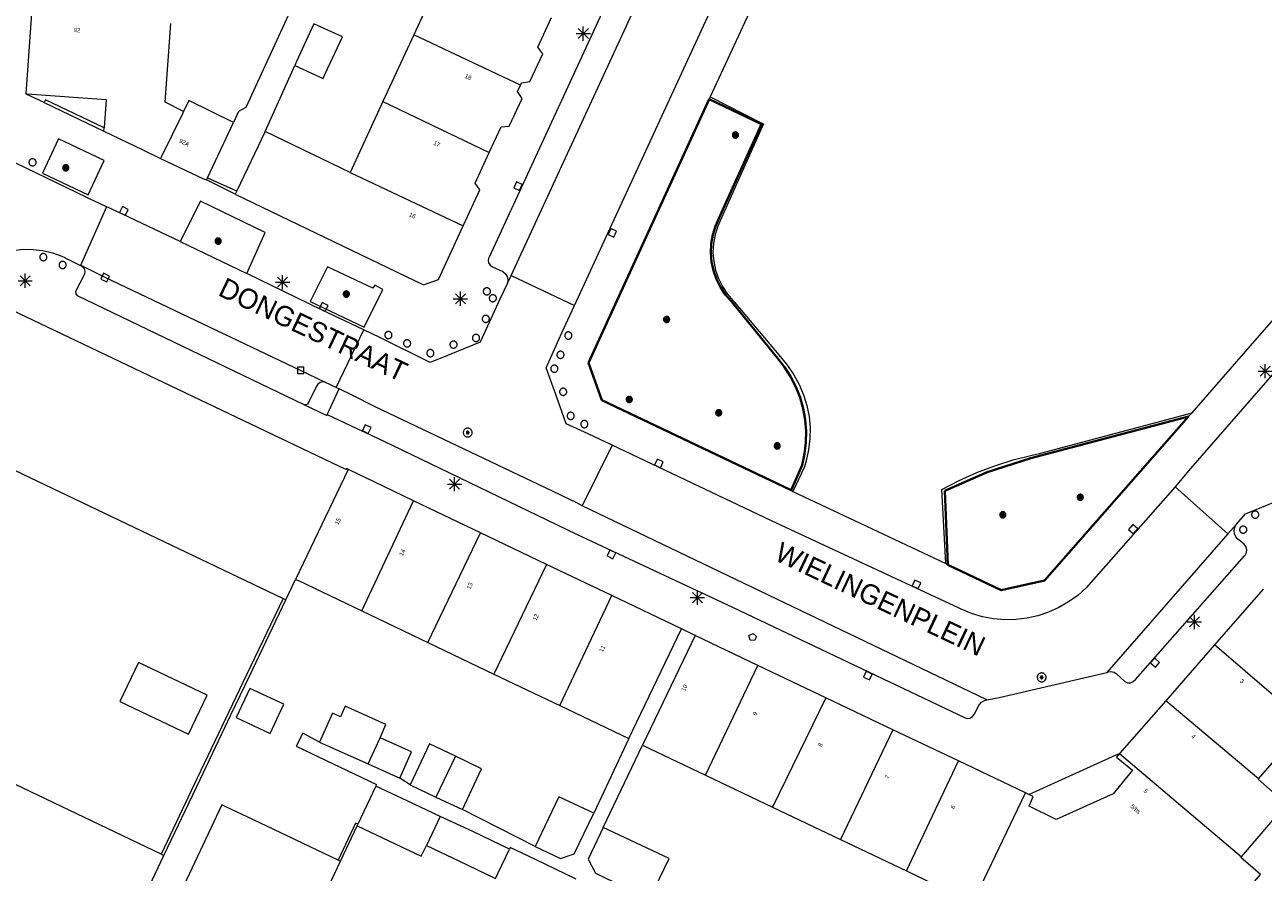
# Model space of a CAD drawing. Header units: metres. Extents: x 135779 to 137489, y 452643 to 455118.
# Tile 166 of 256: x 136343 to 136430, y 454056 to 454115. Entities that reach past the tile are written whole.
import ezdxf
from ezdxf.enums import TextEntityAlignment as Align

# ---------------------------------------------------------------- set-up
doc = ezdxf.new("R2010")
doc.units = ezdxf.units.M
doc.linetypes.add('DGN_Style_4', pattern=[89.853097, 44.898487, -22.449243, 0.056123, -22.449243])
for name, color, linetype, lineweight in [('KTop_BTD_Groenvoorziening_gras- en kruidachtigen', 62, 'Continuous', 13), ('KTop_NAR_Huisnummer (t)', 7, 'Continuous', 13), ('KTop_NAR_Huisnummer tijdelijk (t)', 7, 'Continuous', 13), ('KTop_OBW_Overig Plus', 1, 'Continuous', 13), ('KTop_ORL_Weg_Straatnaam (t)', 7, 'Continuous', 13), ('KTop_PAL_Afsluitpaal', 222, 'Continuous', 13), ('KTop_PAL_Lichtmast', 40, 'Continuous', 13), ('KTop_PND_Grondvlaksituatie van BAG-pand [tachy]', 1, 'Continuous', 13), ('KTop_PND_Pandscheiding', 40, 'Continuous', 13), ('KTop_PUT_Brandkraan of -put', 1, 'Continuous', 13), ('KTop_PUT_Inspectie- of rioolput', 15, 'Continuous', 13), ('KTop_PUT_Kolk', 15, 'Continuous', 13), ('KTop_SHD_Hek (l)', 15, 'DGN_Style_4', 40), ('KTop_SHD_Muur', 15, 'Continuous', 13), ('KTop_VGO_Boom', 92, 'Continuous', 13), ('KTop_WGD_Parkeervlak', 251, 'Continuous', 13), ('KTop_WGD_Rijbaan_Lokale weg', 251, 'Continuous', 13), ('KTop_WGD_Rijbaan_Lokale weg_verkeersdrempel', 40, 'Continuous', 13), ('KTop_WGD_Voetpad', 251, 'Continuous', 13), ('KTop_WGD_Voetpad_achterpad', 251, 'Continuous', 13)]:
    doc.layers.add(name, color=color, linetype=linetype, lineweight=lineweight)
doc.styles.add('Style-ROVU', font='ROVU.shx')
doc.styles.add('Style-ROVUCURSIEF', font='ROVUCURSIEF.shx')

# ---------------------------------------------------------------- blocks, each defined once
blk = doc.blocks.new('PAL_Lichtmast')
at = {"layer": 'KTop_PAL_Lichtmast'}
for p, q in [((-0.354, -0.354), (0.354, 0.354)), ((0.354, -0.354), (-0.354, 0.354)), ((0, -0.5), (0, 0.5)), ((-0.5, 0), (0.5, 0))]:
    blk.add_line(p, q, dxfattribs=at)
blk = doc.blocks.new('PAL_Afsluitpaal')
at = {"layer": 'KTop_PAL_Afsluitpaal', "flags": 128}
blk.add_lwpolyline([(0.25, 0), (0.249, 0.026), (0.245, 0.052), (0.238, 0.077), (0.228, 0.102), (0.217, 0.125), (0.202, 0.147), (0.186, 0.167), (0.167, 0.186), (0.147, 0.202), (0.125, 0.217), (0.102, 0.228), (0.077, 0.238), (0.052, 0.245), (0.026, 0.249), (0, 0.25), (-0.026, 0.249), (-0.052, 0.245), (-0.077, 0.238), (-0.102, 0.228), (-0.125, 0.217), (-0.147, 0.202), (-0.167, 0.186), (-0.186, 0.167), (-0.202, 0.147), (-0.217, 0.125), (-0.228, 0.102), (-0.238, 0.077), (-0.245, 0.052), (-0.249, 0.026), (-0.25, 0), (-0.249, -0.026), (-0.245, -0.052), (-0.238, -0.077), (-0.228, -0.102), (-0.217, -0.125), (-0.202, -0.147), (-0.186, -0.167), (-0.167, -0.186), (-0.147, -0.202), (-0.125, -0.217), (-0.102, -0.228), (-0.077, -0.238), (-0.052, -0.245), (-0.026, -0.249), (0, -0.25), (0.026, -0.249), (0.052, -0.245), (0.077, -0.238), (0.102, -0.228), (0.125, -0.217), (0.147, -0.202), (0.167, -0.186), (0.186, -0.167), (0.202, -0.147), (0.217, -0.125), (0.228, -0.102), (0.238, -0.077), (0.245, -0.052), (0.249, -0.026), (0.25, 0)], dxfattribs=at)
blk = doc.blocks.new('PUT_Brandkraan_of_-put')
at = {"layer": 'KTop_PUT_Brandkraan of -put'}
for p, q in [((-0.25, 0.034), (0, 0.25)), ((-0.158, -0.25), (-0.25, 0.034)), ((0, 0.25), (0.25, 0.033)), ((0.25, 0.033), (0.158, -0.25)), ((0.158, -0.25), (-0.158, -0.25))]:
    blk.add_line(p, q, dxfattribs=at)
blk = doc.blocks.new('PUT_Inspectie-_of_rioolput')
at = {"layer": 'KTop_PUT_Inspectie- of rioolput', "flags": 128}
for points in [[(0.31, 0), (0.308, 0.032), (0.303, 0.064), (0.294, 0.095), (0.283, 0.126), (0.268, 0.155), (0.25, 0.182), (0.23, 0.207), (0.207, 0.23), (0.182, 0.25), (0.154, 0.268), (0.126, 0.283), (0.095, 0.294), (0.064, 0.303), (0.032, 0.308), (0, 0.309), (-0.032, 0.308), (-0.064, 0.303), (-0.096, 0.294), (-0.126, 0.283), (-0.155, 0.268), (-0.182, 0.25), (-0.207, 0.23), (-0.23, 0.207), (-0.25, 0.182), (-0.268, 0.154), (-0.283, 0.126), (-0.294, 0.095), (-0.303, 0.064), (-0.308, 0.032), (-0.309, 0), (-0.308, -0.032), (-0.303, -0.064), (-0.294, -0.096), (-0.283, -0.126), (-0.268, -0.155), (-0.25, -0.182), (-0.23, -0.207), (-0.207, -0.23), (-0.182, -0.25), (-0.155, -0.268), (-0.126, -0.283), (-0.096, -0.294), (-0.064, -0.303), (-0.032, -0.308), (0, -0.309), (0.032, -0.308), (0.064, -0.303), (0.095, -0.294), (0.126, -0.283), (0.155, -0.268), (0.182, -0.25), (0.207, -0.23), (0.23, -0.207), (0.25, -0.182), (0.268, -0.155), (0.283, -0.126), (0.294, -0.096), (0.303, -0.064), (0.308, -0.032), (0.31, 0)], [(0.095, 0), (0.094, 0.009), (0.092, 0.019), (0.09, 0.029), (0.086, 0.038), (0.082, 0.047), (0.076, 0.055), (0.07, 0.063), (0.063, 0.07), (0.055, 0.076), (0.047, 0.082), (0.038, 0.086), (0.029, 0.09), (0.019, 0.092), (0.009, 0.094), (0, 0.094), (-0.01, 0.094), (-0.02, 0.092), (-0.029, 0.09), (-0.039, 0.086), (-0.048, 0.082), (-0.056, 0.076), (-0.064, 0.07), (-0.071, 0.063), (-0.077, 0.055), (-0.082, 0.047), (-0.087, 0.038), (-0.09, 0.029), (-0.093, 0.019), (-0.094, 0.009), (-0.095, 0), (-0.094, -0.01), (-0.093, -0.02), (-0.09, -0.029), (-0.087, -0.039), (-0.082, -0.048), (-0.077, -0.056), (-0.071, -0.064), (-0.064, -0.071), (-0.056, -0.077), (-0.047, -0.082), (-0.039, -0.087), (-0.029, -0.09), (-0.02, -0.093), (-0.01, -0.094), (0, -0.095), (0.009, -0.094), (0.019, -0.093), (0.029, -0.09), (0.038, -0.087), (0.047, -0.082), (0.055, -0.077), (0.063, -0.071), (0.07, -0.064), (0.076, -0.056), (0.082, -0.047), (0.086, -0.039), (0.09, -0.029), (0.092, -0.02), (0.094, -0.01), (0.095, 0)], [(0.035, 0), (0.034, 0.003), (0.034, 0.007), (0.033, 0.01), (0.031, 0.014), (0.03, 0.017), (0.028, 0.02), (0.026, 0.023), (0.023, 0.026), (0.02, 0.028), (0.017, 0.03), (0.014, 0.031), (0.01, 0.033), (0.007, 0.034), (0.003, 0.034), (0, 0.034), (-0.004, 0.034), (-0.007, 0.034), (-0.011, 0.033), (-0.014, 0.031), (-0.018, 0.03), (-0.021, 0.028), (-0.023, 0.026), (-0.026, 0.023), (-0.028, 0.02), (-0.03, 0.017), (-0.032, 0.014), (-0.033, 0.01), (-0.034, 0.007), (-0.035, 0.003), (-0.035, 0), (-0.035, -0.004), (-0.034, -0.007), (-0.033, -0.011), (-0.032, -0.014), (-0.03, -0.018), (-0.028, -0.021), (-0.026, -0.023), (-0.023, -0.026), (-0.021, -0.028), (-0.017, -0.03), (-0.014, -0.032), (-0.011, -0.033), (-0.007, -0.034), (-0.004, -0.035), (0, -0.035), (0.003, -0.035), (0.007, -0.034), (0.01, -0.033), (0.014, -0.032), (0.017, -0.03), (0.02, -0.028), (0.023, -0.026), (0.026, -0.023), (0.028, -0.021), (0.03, -0.017), (0.031, -0.014), (0.033, -0.011), (0.034, -0.007), (0.034, -0.004), (0.035, 0)], [(0.01, 0.02), (0.007, 0.02), (0.005, 0.021), (0.003, 0.022), (0.001, 0.022), (-0.001, 0.022), (-0.004, 0.022), (-0.006, 0.021), (-0.008, 0.02), (-0.01, 0.019), (-0.012, 0.018), (-0.014, 0.017), (-0.016, 0.015), (-0.017, 0.013), (-0.019, 0.012), (-0.02, 0.009), (-0.021, 0.007), (-0.022, 0.005), (-0.022, 0.003), (-0.022, 0.001), (-0.022, -0.001), (-0.022, -0.004), (-0.022, -0.006), (-0.021, -0.008), (-0.02, -0.01), (-0.019, -0.012), (-0.017, -0.014), (-0.016, -0.016), (-0.014, -0.017), (-0.012, -0.019), (-0.01, -0.02), (-0.008, -0.021), (-0.006, -0.022), (-0.003, -0.022), (-0.001, -0.022), (0.001, -0.022), (0.003, -0.022), (0.005, -0.022), (0.008, -0.021), (0.01, -0.02), (0.012, -0.019), (0.014, -0.017), (0.015, -0.016), (0.017, -0.014), (0.018, -0.012), (0.02, -0.01), (0.02, -0.008), (0.021, -0.006), (0.022, -0.003), (0.022, -0.001), (0.022, 0.001), (0.022, 0.003), (0.021, 0.005), (0.02, 0.008), (0.019, 0.01), (0.018, 0.012), (0.017, 0.014), (0.015, 0.015), (0.013, 0.017), (0.012, 0.018), (0.01, 0.02)]]:
    blk.add_lwpolyline(points, dxfattribs=at)
blk = doc.blocks.new('PUT_Kolk')
at = {"layer": 'KTop_PUT_Kolk', "flags": 128}
blk.add_lwpolyline([(0.225, -0.225), (0.225, 0.225), (-0.225, 0.225), (-0.225, -0.225), (0.225, -0.225)], dxfattribs=at)
blk = doc.blocks.new('VGO_Boom')
at = {"layer": 'KTop_VGO_Boom', "flags": 128}
for points in [[(0.215, 0), (0.214, 0.022), (0.21, 0.045), (0.204, 0.066), (0.196, 0.087), (0.186, 0.108), (0.174, 0.126), (0.16, 0.144), (0.144, 0.16), (0.126, 0.174), (0.107, 0.186), (0.087, 0.196), (0.066, 0.204), (0.045, 0.21), (0.022, 0.214), (-0.001, 0.215), (-0.023, 0.214), (-0.045, 0.21), (-0.067, 0.204), (-0.088, 0.196), (-0.108, 0.186), (-0.127, 0.174), (-0.144, 0.16), (-0.16, 0.144), (-0.174, 0.126), (-0.187, 0.107), (-0.197, 0.087), (-0.205, 0.066), (-0.211, 0.045), (-0.214, 0.022), (-0.215, -0.001), (-0.214, -0.023), (-0.211, -0.045), (-0.205, -0.067), (-0.197, -0.088), (-0.187, -0.108), (-0.174, -0.127), (-0.16, -0.144), (-0.144, -0.16), (-0.127, -0.174), (-0.108, -0.187), (-0.088, -0.197), (-0.067, -0.205), (-0.045, -0.211), (-0.023, -0.214), (0, -0.215), (0.022, -0.214), (0.045, -0.211), (0.066, -0.205), (0.087, -0.197), (0.108, -0.187), (0.126, -0.174), (0.144, -0.16), (0.16, -0.144), (0.174, -0.127), (0.186, -0.108), (0.196, -0.088), (0.204, -0.067), (0.21, -0.045), (0.214, -0.023), (0.215, -0.001)], [(0.155, 0), (0.154, 0.016), (0.152, 0.032), (0.147, 0.048), (0.142, 0.063), (0.134, 0.078), (0.125, 0.091), (0.115, 0.104), (0.104, 0.115), (0.091, 0.125), (0.077, 0.134), (0.063, 0.142), (0.048, 0.147), (0.032, 0.152), (0.016, 0.154), (-0.001, 0.155), (-0.017, 0.154), (-0.033, 0.152), (-0.048, 0.147), (-0.064, 0.142), (-0.078, 0.134), (-0.092, 0.125), (-0.104, 0.115), (-0.116, 0.104), (-0.126, 0.091), (-0.135, 0.077), (-0.142, 0.063), (-0.148, 0.048), (-0.152, 0.032), (-0.155, 0.016), (-0.155, -0.001), (-0.155, -0.017), (-0.152, -0.033), (-0.148, -0.048), (-0.142, -0.064), (-0.135, -0.078), (-0.126, -0.092), (-0.116, -0.104), (-0.104, -0.116), (-0.092, -0.126), (-0.078, -0.135), (-0.064, -0.142), (-0.048, -0.148), (-0.033, -0.152), (-0.017, -0.155), (0, -0.155), (0.016, -0.155), (0.032, -0.152), (0.048, -0.148), (0.063, -0.142), (0.078, -0.135), (0.091, -0.126), (0.104, -0.116), (0.115, -0.104), (0.125, -0.092), (0.134, -0.078), (0.142, -0.064), (0.147, -0.048), (0.152, -0.033), (0.154, -0.017), (0.155, -0.001)], [(0.095, 0), (0.094, 0.01), (0.093, 0.02), (0.09, 0.029), (0.087, 0.039), (0.082, 0.048), (0.077, 0.056), (0.071, 0.064), (0.064, 0.071), (0.056, 0.077), (0.047, 0.082), (0.039, 0.087), (0.029, 0.09), (0.02, 0.093), (0.01, 0.094), (-0.001, 0.095), (-0.01, 0.094), (-0.02, 0.093), (-0.03, 0.09), (-0.039, 0.087), (-0.048, 0.082), (-0.056, 0.077), (-0.064, 0.071), (-0.071, 0.064), (-0.077, 0.056), (-0.083, 0.047), (-0.087, 0.039), (-0.091, 0.029), (-0.093, 0.02), (-0.095, 0.01), (-0.095, -0.001), (-0.095, -0.01), (-0.093, -0.02), (-0.091, -0.03), (-0.087, -0.039), (-0.083, -0.048), (-0.077, -0.056), (-0.071, -0.064), (-0.064, -0.071), (-0.056, -0.077), (-0.048, -0.083), (-0.039, -0.087), (-0.03, -0.091), (-0.02, -0.093), (-0.01, -0.095), (0, -0.095), (0.01, -0.095), (0.02, -0.093), (0.029, -0.091), (0.039, -0.087), (0.048, -0.083), (0.056, -0.077), (0.064, -0.071), (0.071, -0.064), (0.077, -0.056), (0.082, -0.048), (0.087, -0.039), (0.09, -0.03), (0.093, -0.02), (0.094, -0.01), (0.095, -0.001)], [(0.035, 0), (0.035, 0.004), (0.034, 0.007), (0.033, 0.011), (0.032, 0.014), (0.03, 0.018), (0.028, 0.021), (0.026, 0.023), (0.023, 0.026), (0.021, 0.028), (0.017, 0.03), (0.014, 0.032), (0.011, 0.033), (0.007, 0.034), (0.004, 0.035), (-0.001, 0.035), (-0.004, 0.035), (-0.008, 0.034), (-0.011, 0.033), (-0.015, 0.032), (-0.018, 0.03), (-0.021, 0.028), (-0.024, 0.026), (-0.027, 0.023), (-0.029, 0.021), (-0.031, 0.017), (-0.032, 0.014), (-0.034, 0.011), (-0.035, 0.007), (-0.035, 0.004), (-0.035, -0.001), (-0.035, -0.004), (-0.035, -0.008), (-0.034, -0.011), (-0.032, -0.015), (-0.031, -0.018), (-0.029, -0.021), (-0.027, -0.024), (-0.024, -0.027), (-0.021, -0.029), (-0.018, -0.031), (-0.015, -0.032), (-0.011, -0.034), (-0.008, -0.035), (-0.004, -0.035), (0, -0.035), (0.004, -0.035), (0.007, -0.035), (0.011, -0.034), (0.014, -0.032), (0.018, -0.031), (0.021, -0.029), (0.023, -0.027), (0.026, -0.024), (0.028, -0.021), (0.03, -0.018), (0.032, -0.015), (0.033, -0.011), (0.034, -0.008), (0.035, -0.004), (0.035, 0)]]:
    blk.add_lwpolyline(points, dxfattribs=at)

msp = doc.modelspace()

# ---------------------------------------------------------------- linework, layer by layer
at = {"layer": 'KTop_BTD_Groenvoorziening_gras- en kruidachtigen', "flags": 128}
for points in [[(136391.397, 454110.167), (136395.009, 454108.333), (136395.115, 454108.279), (136392.181, 454101.703), (136391.918, 454101.134), (136391.729, 454100.535), (136391.618, 454099.918), (136391.586, 454099.291), (136391.635, 454098.666), (136391.762, 454098.052), (136391.966, 454097.459), (136392.245, 454096.896), (136392.592, 454096.374), (136393.003, 454095.9), (136393.065, 454095.839), (136396.305, 454091.972), (136396.811, 454091.375), (136397.253, 454090.729), (136397.627, 454090.041), (136397.929, 454089.319), (136398.156, 454088.57), (136398.305, 454087.802), (136398.375, 454087.022), (136398.365, 454086.24), (136398.275, 454085.462), (136398.107, 454084.698), (136397.982, 454084.289), (136397.178, 454082.558)], [(136407.871, 454077.505), (136407.605, 454082.684), (136408.805, 454083.315), (136410.041, 454083.874), (136411.307, 454084.36), (136412.6, 454084.769), (136413.915, 454085.102), (136414.422, 454085.209), (136425.105, 454088.053)]]:
    msp.add_lwpolyline(points, dxfattribs=at)
at = {"layer": 'KTop_OBW_Overig Plus', "flags": 128}
for points in [[(136369.666, 454062.497), (136370.491, 454064.338), (136368.296, 454065.322)], [(136367.47, 454063.481), (136369.666, 454062.497)]]:
    msp.add_lwpolyline(points, dxfattribs=at)
at = {"layer": 'KTop_PND_Grondvlaksituatie van BAG-pand [tachy]', "flags": 128}
for points in [[(136372.804, 454119.181), (136370.653, 454114.525)], [(136343.917, 454116.006), (136343.509, 454110.387)], [(136354.549, 454109.161), (136353.254, 454109.794), (136353.657, 454115.304)], [(136363.669, 454115.299), (136362.447, 454112.644), (136362.319, 454112.365)], [(136362.319, 454112.365), (136364.303, 454111.452), (136364.432, 454111.731), (136365.657, 454114.384), (136363.669, 454115.299)], [(136378.114, 454111), (136378.192, 454111.167), (136378.777, 454111.244), (136379.674, 454113.186), (136379.341, 454113.659), (136380.294, 454115.721)], [(136370.653, 454114.525), (136368.49, 454109.841)], [(136375.929, 454106.274), (136376.759, 454108.069), (136377.335, 454108.123), (136378.228, 454110.055), (136377.906, 454110.551), (136378.114, 454111)], [(136343.509, 454110.387), (136343.597, 454110.381), (136349.129, 454109.982), (136348.992, 454107.997)], [(136358.037, 454108.393), (136354.918, 454109.917), (136354.549, 454109.161)], [(136368.49, 454109.841), (136366.201, 454104.886)], [(136348.977, 454107.783), (136348.992, 454107.997)], [(136356.213, 454104.509), (136358.037, 454108.393)], [(136348.977, 454107.783), (136351.655, 454106.488), (136352.939, 454105.867)], [(136360.261, 454107.75), (136358.261, 454103.588)], [(136366.201, 454104.886), (136360.261, 454107.75)], [(136374.112, 454101.145), (136375.281, 454103.676), (136374.944, 454104.14), (136375.929, 454106.274)], [(136352.939, 454105.867), (136355.936, 454104.442), (136356.142, 454104.358)], [(136356.142, 454104.358), (136356.213, 454104.509)], [(136358.261, 454103.588), (136358.16, 454103.377)], [(136358.16, 454103.377), (136371.34, 454097.022), (136372.38, 454097.396), (136374.112, 454101.145)], [(136366.06, 454084.1), (136365.94, 454084.157), (136365.906, 454084.087), (136342.472, 454095.268), (136342.467, 454095.258), (136338.16, 454086.231)], [(136338.16, 454086.231), (136338.237, 454086.194), (136343.263, 454083.782), (136361.509, 454075.075)], [(136370.635, 454081.9), (136367.873, 454083.221), (136366.168, 454084.037), (136366.06, 454084.1)], [(136375.317, 454079.661), (136370.635, 454081.9)], [(136379.929, 454077.454), (136375.317, 454079.661)], [(136384.505, 454075.266), (136379.929, 454077.454)], [(136361.708, 454074.98), (136362.388, 454076.405)], [(136362.388, 454076.405), (136362.576, 454076.315), (136367.009, 454074.197)], [(136361.708, 454074.98), (136361.509, 454075.075)], [(136389.377, 454072.935), (136384.505, 454075.266)], [(136430.089, 454075.723), (136426.673, 454071.815)], [(136367.009, 454074.197), (136371.644, 454071.983)], [(136385.707, 454065.265), (136389.377, 454072.935)], [(136390.33, 454072.479), (136386.66, 454064.809)], [(136394.727, 454070.384), (136390.33, 454072.479)], [(136371.644, 454071.983), (136376.258, 454069.779)], [(136426.673, 454071.815), (136423.262, 454067.912)], [(136350.075, 454067.852), (136354.886, 454065.559), (136356.194, 454068.303), (136351.383, 454070.596), (136350.075, 454067.852)], [(136399.482, 454068.118), (136394.727, 454070.384)], [(136376.258, 454069.779), (136380.878, 454067.572)], [(136352.97, 454057.172), (136334.715, 454065.885), (136329.609, 454068.322)], [(136358.226, 454066.737), (136360.595, 454065.606), (136361.554, 454067.665), (136359.188, 454068.776), (136358.226, 454066.737)], [(136368.296, 454065.322), (136368.707, 454066.239), (136365.848, 454067.52), (136365.522, 454066.793), (136364.974, 454067.039), (136364.063, 454065.008)], [(136380.878, 454067.572), (136385.707, 454065.265)], [(136404.174, 454065.883), (136399.482, 454068.118)], [(136423.262, 454067.912), (136420.033, 454064.217)], [(136408.754, 454063.701), (136404.174, 454065.883)], [(136429.761, 454062.442), (136433.12, 454066.284)], [(136364.063, 454065.008), (136365.191, 454064.502), (136367.47, 454063.481)], [(136367.47, 454063.481), (136368.296, 454065.322)], [(136373.576, 454064.023), (136371.75, 454064.9), (136370.4, 454062.027)], [(136386.66, 454064.809), (136391.071, 454062.702)], [(136374.051, 454060.286), (136375.401, 454063.146), (136373.576, 454064.023)], [(136420.033, 454064.217), (136419.815, 454063.968), (136420.939, 454063.059), (136419.583, 454061.387), (136415.597, 454059.59), (136413.7, 454060.531), (136413.994, 454061.204), (136413.692, 454061.348)], [(136413.444, 454061.466), (136408.754, 454063.701)], [(136391.071, 454062.702), (136395.759, 454060.462)], [(136428.563, 454056.991), (136431.71, 454060.668), (136429.735, 454062.412), (136429.761, 454062.442)], [(136367.994, 454061.927), (136366.749, 454059.262)], [(136372.504, 454059.817), (136370.2, 454060.897), (136367.994, 454061.927)], [(136370.4, 454062.027), (136372.204, 454061.167)], [(136413.692, 454061.348), (136413.444, 454061.466)], [(136365.353, 454056.753), (136359.38, 454059.59), (136357.493, 454060.487), (136357.231, 454060.611), (136354.2, 454054.175), (136352.686, 454054.895), (136349.403, 454047.962)], [(136372.204, 454061.167), (136374.051, 454060.286)], [(136383.249, 454060.032), (136380.793, 454061.193), (136380.049, 454059.629), (136379.139, 454057.715)], [(136395.759, 454060.462), (136400.511, 454058.192)], [(136377.345, 454057.529), (136374.779, 454058.751), (136372.504, 454059.817)], [(136379.139, 454057.715), (136380.921, 454056.864), (136381.885, 454057.197), (136383.249, 454060.032)], [(136366.693, 454059.143), (136366.749, 454059.262)], [(136366.693, 454059.143), (136368.9, 454058.113), (136371.17, 454057.028), (136371.531, 454057.782)], [(136383.899, 454059.043), (136382.852, 454056.819), (136383.375, 454055.843), (136387.154, 454054.012)], [(136387.154, 454054.012), (136388.517, 454056.86), (136383.899, 454059.043)], [(136371.531, 454057.782), (136373.802, 454056.7), (136376.378, 454055.473), (136376.542, 454055.817)], [(136400.511, 454058.192), (136405.117, 454055.992)], [(136348.96, 454048.18), (136353.169, 454057.077)], [(136352.97, 454057.172), (136353.169, 454057.077)], [(136382.021, 454055.425), (136379.168, 454056.796), (136377.392, 454057.629), (136377.345, 454057.529)], [(136405.165, 454044.317), (136409.799, 454042.083), (136412.485, 454046.92), (136419.438, 454043.59), (136429.885, 454055.746), (136428.51, 454056.929), (136428.563, 454056.991)], [(136362.54, 454050.346), (136365.534, 454056.668)], [(136365.353, 454056.753), (136365.534, 454056.668)], [(136405.117, 454055.992), (136409.766, 454053.771)]]:
    msp.add_lwpolyline(points, dxfattribs=at)
at = {"layer": 'KTop_PND_Pandscheiding', "flags": 128}
for points in [[(136378.114, 454111), (136370.653, 454114.525)], [(136368.49, 454109.841), (136375.929, 454106.274)], [(136354.549, 454109.161), (136354.461, 454108.981), (136353.027, 454106.047), (136352.939, 454105.867)], [(136366.201, 454104.886), (136374.112, 454101.145)], [(136366.06, 454084.1), (136362.388, 454076.405)], [(136367.009, 454074.197), (136370.635, 454081.9)], [(136371.644, 454071.983), (136375.317, 454079.661)], [(136379.929, 454077.454), (136376.258, 454069.779)], [(136380.878, 454067.572), (136384.505, 454075.266)], [(136433.12, 454066.284), (136426.673, 454071.815)], [(136391.071, 454062.702), (136394.727, 454070.384)], [(136399.482, 454068.118), (136395.759, 454060.462)], [(136429.761, 454062.442), (136423.262, 454067.912)], [(136404.174, 454065.883), (136400.511, 454058.192)], [(136373.576, 454064.023), (136372.204, 454061.167)], [(136420.033, 454064.217), (136428.563, 454056.991)], [(136405.117, 454055.992), (136408.754, 454063.701)], [(136409.766, 454053.771), (136413.444, 454061.466)], [(136372.504, 454059.817), (136371.531, 454057.782)], [(136376.542, 454055.817), (136377.345, 454057.529)]]:
    msp.add_lwpolyline(points, dxfattribs=at)
at = {"layer": 'KTop_SHD_Hek (l)', "flags": 128}
for points in [[(136391.317, 454110.025), (136382.872, 454091.561), (136383.805, 454088.946), (136397.063, 454082.648)], [(136394.983, 454108.276), (136391.317, 454110.025)], [(136394.983, 454108.276), (136392.07, 454101.817), (136392.011, 454101.706), (136391.752, 454101.128), (136391.569, 454100.521), (136391.464, 454099.897), (136391.438, 454099.264), (136391.491, 454098.633), (136391.624, 454098.013), (136391.834, 454097.416), (136392.118, 454096.849), (136392.47, 454096.323), (136392.886, 454095.845), (136396.112, 454091.855), (136396.58, 454091.268), (136397.018, 454090.596), (136397.386, 454089.884), (136397.682, 454089.138), (136397.902, 454088.367), (136398.044, 454087.578), (136398.107, 454086.779), (136398.09, 454085.977), (136397.993, 454085.181), (136397.817, 454084.399), (136397.063, 454082.648)], [(136394.983, 454108.276), (136395.009, 454108.333)], [(136424.851, 454087.803), (136413.834, 454084.895), (136410.762, 454083.918), (136407.815, 454082.612), (136408.014, 454077.416)], [(136408.014, 454077.416), (136411.756, 454075.648), (136414.79, 454076.334), (136424.851, 454087.803)]]:
    msp.add_lwpolyline(points, dxfattribs=at)
at = {"layer": 'KTop_SHD_Muur', "flags": 128}
for points in [[(136348.992, 454107.997), (136344.881, 454109.965), (136344.795, 454109.785)], [(136344.795, 454109.785), (136348.977, 454107.783)], [(136361.509, 454075.075), (136358.956, 454069.723), (136355.508, 454062.493), (136352.97, 454057.172)], [(136353.169, 454057.077), (136355.706, 454062.398), (136357.859, 454066.915), (136359.153, 454069.629), (136361.708, 454074.98)], [(136366.749, 454059.262), (136366.568, 454059.347), (136365.353, 454056.753)], [(136365.534, 454056.668), (136366.693, 454059.143)]]:
    msp.add_lwpolyline(points, dxfattribs=at)
at = {"layer": 'KTop_WGD_Parkeervlak', "flags": 128}
for points in [[(136364.486, 454090.19), (136364.292, 454090.228), (136364.099, 454090.186), (136363.938, 454090.072), (136363.845, 454089.929), (136363.293, 454088.782), (136363.22, 454088.669), (136363.094, 454088.611), (136362.958, 454088.632)], [(136364.598, 454087.942), (136364.713, 454088.188), (136365.437, 454089.732)]]:
    msp.add_lwpolyline(points, dxfattribs=at)
at = {"layer": 'KTop_WGD_Rijbaan_Lokale weg', "flags": 128}
for points in [[(136377.456, 454097.682), (136396.229, 454138.367)], [(136381.892, 454095.566), (136400.682, 454136.305)], [(136349.163, 454102.476), (136347.338, 454098.383)], [(136354.304, 454100.041), (136350.266, 454101.97), (136349.181, 454102.468), (136349.163, 454102.476)], [(136354.304, 454100.041), (136358.968, 454097.819)], [(136347.338, 454098.383), (136347.366, 454098.369), (136347.38, 454098.362)], [(136364.486, 454090.19), (136362.737, 454091.033), (136349.06, 454097.525), (136347.38, 454098.362)], [(136367.147, 454093.88), (136364.247, 454095.248), (136358.968, 454097.819)], [(136377.456, 454097.682), (136381.892, 454095.566)], [(136365.217, 454089.838), (136367.147, 454093.88)], [(136365.217, 454089.838), (136364.486, 454090.19)], [(136384.527, 454085.798), (136382.426, 454081.556)], [(136423.927, 454082.885), (136423.915, 454082.87), (136418.22, 454076.391), (136417.69, 454075.81), (136417.103, 454075.286), (136416.467, 454074.825), (136415.787, 454074.43), (136415.07, 454074.107), (136414.324, 454073.858), (136413.557, 454073.686), (136412.776, 454073.593), (136411.99, 454073.579), (136411.207, 454073.646), (136410.434, 454073.791), (136409.68, 454074.015), (136408.953, 454074.313), (136408.815, 454074.38), (136395.675, 454080.508), (136384.527, 454085.798)], [(136427.609, 454079.582), (136423.927, 454082.885)], [(136410.735, 454067.963), (136382.426, 454081.556)], [(136427.609, 454079.582), (136419.131, 454069.894)], [(136410.735, 454067.963), (136411.615, 454068.146), (136419.131, 454069.894)]]:
    msp.add_lwpolyline(points, dxfattribs=at)
at = {"layer": 'KTop_WGD_Rijbaan_Lokale weg_verkeersdrempel', "flags": 128}
for points in [[(136349.163, 454102.476), (136348.259, 454102.891), (136348.093, 454102.974), (136347.774, 454103.132), (136342.818, 454105.54), (136341.076, 454106.385), (136340.671, 454106.541), (136340.301, 454106.769), (136339.98, 454107.061), (136339.717, 454107.407), (136339.522, 454107.795), (136339.411, 454108.165), (136339.496, 454109.618), (136339.498, 454109.935), (136339.571, 454110.832), (136339.573, 454110.854)], [(136338.049, 454095.645), (136338.33, 454096.276), (136338.681, 454096.871), (136339.1, 454097.422), (136339.578, 454097.92), (136340.112, 454098.36), (136340.566, 454098.654), (136340.692, 454098.736), (136341.312, 454099.042), (136341.963, 454099.274), (136342.637, 454099.43), (136343.324, 454099.507), (136344.015, 454099.504), (136344.702, 454099.421), (136345.374, 454099.26), (136346.023, 454099.022), (136346.238, 454098.924), (136346.288, 454098.897), (136346.457, 454098.809), (136347.338, 454098.383)], [(136377.211, 454097.133), (136377.456, 454097.682)], [(136377.211, 454097.133), (136376.676, 454096.009), (136375.288, 454093.014), (136373.017, 454092.077), (136371.794, 454091.573), (136368.275, 454093.342), (136367.147, 454093.88)], [(136435.397, 454096.015), (136435.385, 454096.001), (136434.129, 454094.624), (136431.044, 454091.093), (136424.985, 454084.157), (136423.927, 454082.885)], [(136384.527, 454085.798), (136382.861, 454086.599), (136381.325, 454087.286), (136380.586, 454089.343), (136379.916, 454091.209), (136381.1, 454093.878), (136381.892, 454095.566)], [(136365.437, 454089.732), (136365.217, 454089.838)], [(136382.426, 454081.556), (136381.85, 454081.867), (136381.806, 454081.888), (136380.841, 454082.334), (136367.94, 454088.486), (136366.334, 454089.286), (136365.437, 454089.732)], [(136428.214, 454080.269), (136428.221, 454080.278), (136428.85, 454080.995), (136432.262, 454082.382), (136433.083, 454082.715), (136437.032, 454081.844), (136438.586, 454080.738)], [(136428.214, 454080.269), (136427.619, 454079.593), (136427.609, 454079.582)]]:
    msp.add_lwpolyline(points, dxfattribs=at)
at = {"layer": 'KTop_WGD_Voetpad', "flags": 128}
for points in [[(136403.3, 454158.332), (136401.216, 454153.801), (136394.261, 454138.68), (136375.918, 454098.948), (136375.907, 454098.927), (136375.857, 454098.742), (136375.886, 454098.552), (136375.989, 454098.391), (136376.149, 454098.285), (136376.884, 454097.948), (136377.067, 454097.799), (136377.19, 454097.598), (136377.24, 454097.367), (136377.211, 454097.133)], [(136396.842, 454121.956), (136391.397, 454110.167)], [(136344.795, 454109.785), (136343.54, 454110.373), (136343.509, 454110.387)], [(136391.397, 454110.167), (136391.317, 454110.025), (136382.872, 454091.561), (136383.782, 454089.011), (136383.805, 454088.946), (136397.063, 454082.648), (136397.178, 454082.558)], [(136347.861, 454103.326), (136349, 454105.723), (136345.806, 454107.241), (136344.667, 454104.844), (136347.861, 454103.326)], [(136358.16, 454103.377), (136356.142, 454104.358)], [(136358.968, 454097.819), (136360.261, 454100.685), (136355.724, 454102.866), (136354.304, 454100.041)], [(136347.38, 454098.362), (136347.505, 454098.27), (136347.612, 454098.104), (136347.646, 454097.909), (136347.6, 454097.717), (136346.993, 454096.549), (136347.012, 454096.397), (136347.105, 454096.274), (136347.141, 454096.25), (136362.958, 454088.632)], [(136367.191, 454094.056), (136368.481, 454096.692), (136367.919, 454096.997), (136367.79, 454096.785), (136364.609, 454098.287), (136363.402, 454095.863), (136367.191, 454094.056)], [(136425.105, 454088.053), (136429.334, 454092.909), (136432.776, 454096.862)], [(136362.958, 454088.632), (136364.566, 454087.873), (136364.598, 454087.942)], [(136364.598, 454087.942), (136367.111, 454086.764), (136367.239, 454086.704), (136369.088, 454085.813), (136382.036, 454079.571), (136392.945, 454074.466), (136409.179, 454066.73), (136409.368, 454066.674), (136409.564, 454066.697), (136409.736, 454066.795), (136409.855, 454066.952), (136410.204, 454067.621), (136410.366, 454067.803), (136410.578, 454067.924), (136410.735, 454067.963)], [(136407.871, 454077.505), (136408.014, 454077.416), (136411.756, 454075.648), (136414.79, 454076.334), (136424.851, 454087.803), (136425.105, 454088.053)], [(136397.178, 454082.558), (136407.871, 454077.505)], [(136419.131, 454069.894), (136419.213, 454069.93), (136419.43, 454069.965), (136419.645, 454069.92), (136419.83, 454069.802), (136420.404, 454069.246), (136420.598, 454069.166), (136420.804, 454069.166), (136420.995, 454069.244), (136421.142, 454069.388), (136428.779, 454078.046), (136428.821, 454078.095), (136428.917, 454078.287), (136428.937, 454078.501), (136428.877, 454078.708), (136428.747, 454078.878), (136428.319, 454079.228), (136428.174, 454079.378), (136428.069, 454079.593), (136428.04, 454079.831), (136428.09, 454080.065), (136428.214, 454080.269)], [(136390.33, 454072.479), (136389.377, 454072.935)], [(136413.692, 454061.348), (136419.799, 454064.111), (136420.033, 454064.217)]]:
    msp.add_lwpolyline(points, dxfattribs=at)
at = {"layer": 'KTop_WGD_Voetpad_achterpad', "flags": 128}
for points in [[(136362.151, 454116.484), (136358.891, 454109.44), (136358.396, 454109.147), (136358.037, 454108.393)], [(136360.261, 454107.75), (136362.319, 454112.365)], [(136356.213, 454104.509), (136358.26, 454103.589), (136358.261, 454103.588)], [(136364.063, 454065.008), (136362.887, 454065.636), (136362.42, 454064.734), (136368.05, 454062.046), (136368.004, 454061.949), (136367.994, 454061.927)], [(136385.707, 454065.265), (136383.249, 454060.032)], [(136383.899, 454059.043), (136386.66, 454064.809)], [(136370.4, 454062.027), (136369.666, 454062.497)], [(136379.139, 454057.715), (136374.051, 454060.286)]]:
    msp.add_lwpolyline(points, dxfattribs=at)

# ---------------------------------------------------------------- block references
at = {"layer": 'KTop_PAL_Afsluitpaal'}
for p in [(136343.979, 454105.593), (136344.733, 454098.956), (136346.081, 454098.412), (136375.765, 454096.564), (136376.185, 454096.082), (136375.69, 454094.635), (136368.878, 454093.503), (136375.007, 454093.303), (136381.468, 454093.471), (136370.188, 454092.919), (136371.813, 454092.237), (136373.432, 454092.837), (136380.916, 454092.121), (136380.486, 454091.147), (136381.104, 454089.531), (136381.631, 454087.848), (136382.585, 454087.27), (136429.524, 454080.937), (136428.683, 454079.883)]:
    msp.add_blockref('PAL_Afsluitpaal', p, dxfattribs=at)
at = {"layer": 'KTop_PAL_Lichtmast'}
for p in [(136382.514, 454114.604), (136343.463, 454097.305), (136361.474, 454097.199), (136373.916, 454096.044), (136430.219, 454090.977), (136373.505, 454083.068), (136390.496, 454075.126), (136425.27, 454073.426)]:
    msp.add_blockref('PAL_Lichtmast', p, dxfattribs=at)
at = {"layer": 'KTop_PUT_Brandkraan of -put', "rotation": 64.52076508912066}
msp.add_blockref('PUT_Brandkraan_of_-put', (136394.329, 454072.366), dxfattribs=at)
at = {"layer": 'KTop_PUT_Inspectie- of rioolput'}
for p, rotation in [((136374.425, 454086.679), 244.5052874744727), ((136414.583, 454069.543), 283.0925658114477)]:
    msp.add_blockref('PUT_Inspectie-_of_rioolput', p, dxfattribs=dict(at, rotation=rotation))
at = {"layer": 'KTop_PUT_Kolk'}
for p, rotation in [((136377.944, 454103.927), 335.2187327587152), ((136350.374, 454102.196), 244.4656462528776), ((136384.54, 454100.662), 155.2394878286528), ((136349.061, 454097.525), 244.6079198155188), ((136364.354, 454095.475), 244.5032066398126), ((136367.36, 454086.923), 244.271415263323), ((136387.805, 454084.521), 244.6145110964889), ((136420.982, 454079.916), 318.6847335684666), ((136384.481, 454078.15), 64.9221811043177), ((136405.823, 454076.054), 244.9974307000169), ((136422.521, 454070.573), 138.585309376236), ((136402.421, 454069.671), 64.52076509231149)]:
    msp.add_blockref('PUT_Kolk', p, dxfattribs=dict(at, rotation=rotation))
msp.add_blockref('PUT_Kolk', (136362.737, 454091.033), dxfattribs=at)
at = {"layer": 'KTop_VGO_Boom'}
for p in [(136393.159, 454107.505), (136346.305, 454105.212), (136356.963, 454100.08), (136365.936, 454096.376), (136388.343, 454094.598), (136385.73, 454089.001), (136391.986, 454088.063), (136396.079, 454085.745), (136417.287, 454082.147), (136411.866, 454080.925)]:
    msp.add_blockref('VGO_Boom', p, dxfattribs=at)

# ---------------------------------------------------------------- texts
at = {"layer": 'KTop_NAR_Huisnummer (t)', "style": 'Style-ROVU'}
for s, rotation, p in [('18', 335.2, (136374.657, 454111.466)), ('17', 335.2, (136372.476, 454106.784)), ('16', 335.2, (136370.767, 454101.778)), ('15', 64.4, (136365.437, 454080.673)), ('14', 64.4, (136369.947, 454078.499)), ('13', 64.4, (136374.658, 454076.159)), ('12', 64.4, (136379.288, 454073.964)), ('11', 64.4, (136383.939, 454071.761)), ('10', 64.4, (136389.679, 454069.02)), ('9', 64.4, (136394.575, 454067.116)), ('8', 64.4, (136399.142, 454064.932)), ('7', 64.4, (136403.827, 454062.685)), ('6', 64.4, (136408.418, 454060.578))]:
    msp.add_text(s, height=0.3, rotation=rotation, dxfattribs=at).set_placement(p, align=Align.MIDDLE_RIGHT)
at = {"layer": 'KTop_NAR_Huisnummer tijdelijk (t)', "style": 'Style-ROVUCURSIEF'}
for s, rotation, p in [('92', 355.9, (136346.867, 454114.865)), ('92A', 333.9, (136354.259, 454107.14)), ('3', 318.9, (136428.511, 454069.362)), ('4', 318.9, (136425.117, 454065.48)), ('5', 318.9, (136421.784, 454061.664)), ('5/bs', 318.9, (136420.862, 454060.589))]:
    msp.add_text(s, height=0.3, rotation=rotation, dxfattribs=at).set_placement(p, align=Align.MIDDLE_LEFT)
at = {"layer": 'KTop_ORL_Weg_Straatnaam (t)', "style": 'Style-ROVU'}
for s, rotation, p in [('DONGESTRAAT', 334.53665, (136356.884, 454096.311)), ('WIELINGENPLEIN', 334.66472, (136395.802, 454077.798))]:
    msp.add_text(s, height=1.4, rotation=rotation, dxfattribs=at).set_placement(p)

doc.saveas('drawing.dxf')
